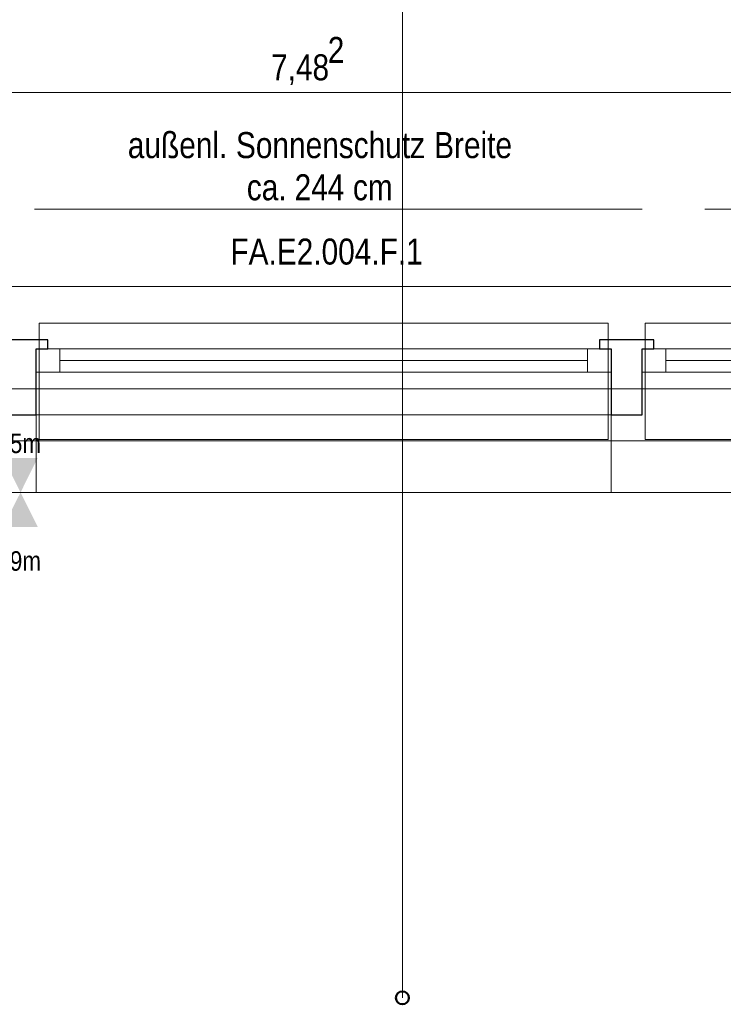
# Model space of a CAD drawing. Extents: x -420 to 300, y 62 to 1112.
# Tile 233 of 256: x -250 to -195, y 956 to 1032. Entities that reach past the tile are written whole.
import ezdxf
from ezdxf.lldxf.tags import DXFTag

# ---------------------------------------------------------------- set-up
doc = ezdxf.new("R2010")
doc.units = 0
doc.layers.get('0').update_dxf_attribs({"lineweight": 13})
for name, color, linetype, lineweight, true_color in [('30 -33 Aussenwände- 7 Fassade_ Elemente', 7, 'Continuous', 9, 0x00aacc), ('30 -35 Decken- 1 Konstruktion-Träger- Stahlbeton', 7, 'Continuous', 13, 0x33aa00), ('70 -72 Beschriftung- 1 Beschriftung allgemein', 7, 'Continuous', 9, 0xff6633), ('70 -75 Raumstempel-2 Verweislinie', 3, 'Continuous', 9, 0x00ff00), ('70 -76 Bemaßung- 2 Allgemein', 9, 'Continuous', 5, 0x808080)]:
    doc.layers.add(name, color=color, linetype=linetype, lineweight=lineweight, true_color=true_color)
doc.layers.add('30 -33 Aussenwände- 8 Sonnenschutz', color=7, linetype='Continuous', lineweight=9)
doc.layers.add('70 -71 Achsen- 1 Gebäudeachsen', color=7, linetype='STRICHPUNKT2-A06CPUWML0', lineweight=18)
doc.styles.get("Standard").update_dxf_attribs({"font": 'ARIALN.TTF'})
tags = doc.linetypes.add('grob-A06CPUWHL0', pattern=[14, 3, -8, 3]).pattern_tags.tags
tags[8:9] = [DXFTag(74, 4), DXFTag(75, 0), DXFTag(340, '0'), DXFTag(46, 0.0), DXFTag(50, 0.0), DXFTag(44, 0.0), DXFTag(45, 0.0)]
tags[6:7] = [DXFTag(74, 4), DXFTag(75, 0), DXFTag(340, '0'), DXFTag(46, 0.0), DXFTag(50, 0.0), DXFTag(44, 0.0), DXFTag(45, 0.0)]
tags[4:5] = [DXFTag(74, 4), DXFTag(75, 0), DXFTag(340, '0'), DXFTag(46, 0.0), DXFTag(50, 0.0), DXFTag(44, 0.0), DXFTag(45, 0.0)]
tags = doc.linetypes.add('STRICHPUNKT2-A06CPUWML0', pattern=[12.7, 6.35, -3.175, 0, -3.175]).pattern_tags.tags
tags[10:11] = [DXFTag(74, 4), DXFTag(75, 0), DXFTag(340, '0'), DXFTag(46, 0.0), DXFTag(50, 0.0), DXFTag(44, 0.0), DXFTag(45, 0.0)]
tags[8:9] = [DXFTag(74, 4), DXFTag(75, 0), DXFTag(340, '0'), DXFTag(46, 0.0), DXFTag(50, 0.0), DXFTag(44, 0.0), DXFTag(45, 0.0)]
tags[6:7] = [DXFTag(74, 4), DXFTag(75, 0), DXFTag(340, '0'), DXFTag(46, 0.0), DXFTag(50, 0.0), DXFTag(44, 0.0), DXFTag(45, 0.0)]
tags[4:5] = [DXFTag(74, 4), DXFTag(75, 0), DXFTag(340, '0'), DXFTag(46, 0.0), DXFTag(50, 0.0), DXFTag(44, 0.0), DXFTag(45, 0.0)]

# ---------------------------------------------------------------- blocks, each defined once
blk = doc.blocks.new('Referenz-A06CPUWNL0', base_point=(-395.238, 76.953))
at = {"layer": '30 -33 Aussenwände- 7 Fassade_ Elemente', "color": 0, "linetype": 'Continuous', "ltscale": 0.13}
for p, q in [((-151.698, 1011.393), (-300.898, 1011.393)), ((-248.531, 1006.553), (-204.064, 1006.553)), ((-248.531, 1004.753), (-248.531, 1006.553)), ((-204.064, 1006.553), (-204.064, 1004.753)), ((-201.664, 1006.553), (-157.198, 1006.553)), ((-201.664, 1004.753), (-201.664, 1006.553)), ((-204.064, 1004.753), (-248.531, 1004.753)), ((-157.198, 1004.753), (-201.664, 1004.753)), ((-248.531, 995.453), (-248.531, 1001.453)), ((-248.531, 1001.453), (-204.064, 1001.453)), ((-204.064, 1001.453), (-204.064, 995.453)), ((-297.798, 995.453), (-248.531, 995.453)), ((-204.064, 995.453), (-154.798, 995.453))]:
    blk.add_line(p, q, dxfattribs=at)
at = {"layer": '30 -33 Aussenwände- 7 Fassade_ Elemente', "color": 0}
for p, q in [((-248.297, 1006.553), (-248.297, 1008.553)), ((-248.297, 1008.553), (-204.297, 1008.553)), ((-204.297, 1008.553), (-204.297, 1006.553)), ((-201.431, 1006.553), (-201.431, 1008.553)), ((-201.431, 1008.553), (-157.431, 1008.553)), ((-248.297, 1006.553), (-246.697, 1006.553)), ((-248.297, 1004.753), (-248.297, 1006.553)), ((-246.697, 1006.553), (-205.897, 1006.553)), ((-246.697, 1004.753), (-246.697, 1006.553)), ((-205.897, 1006.553), (-205.897, 1004.753)), ((-204.297, 1006.553), (-205.897, 1006.553)), ((-204.297, 1004.753), (-204.297, 1006.553)), ((-201.431, 1006.553), (-199.831, 1006.553)), ((-201.431, 1004.753), (-201.431, 1006.553)), ((-199.831, 1006.553), (-159.031, 1006.553)), ((-199.831, 1004.753), (-199.831, 1006.553)), ((-205.897, 1005.653), (-246.697, 1005.653)), ((-159.031, 1005.653), (-199.831, 1005.653)), ((-248.297, 1004.753), (-248.297, 999.553)), ((-246.697, 1004.753), (-248.297, 1004.753)), ((-205.897, 1004.753), (-246.697, 1004.753)), ((-205.897, 1004.753), (-204.297, 1004.753)), ((-204.297, 999.553), (-204.297, 1004.753)), ((-201.431, 1004.753), (-201.431, 999.553)), ((-199.831, 1004.753), (-201.431, 1004.753)), ((-159.031, 1004.753), (-199.831, 1004.753)), ((-248.297, 999.553), (-204.297, 999.553)), ((-201.431, 999.553), (-157.431, 999.553))]:
    blk.add_line(p, q, dxfattribs=at)
at = {"layer": '30 -33 Aussenwände- 7 Fassade_ Elemente', "color": 0, "linetype": 'Continuous', "lineweight": 25, "ltscale": 0.25}
for p, q in [((-247.631, 1007.253), (-251.831, 1007.253)), ((-247.631, 1006.553), (-247.631, 1007.253)), ((-204.964, 1007.253), (-204.964, 1006.553)), ((-200.764, 1007.253), (-204.964, 1007.253)), ((-200.764, 1006.553), (-200.764, 1007.253)), ((-248.531, 1001.453), (-248.531, 1006.553)), ((-248.531, 1006.553), (-247.631, 1006.553)), ((-204.964, 1006.553), (-204.064, 1006.553)), ((-204.064, 1006.553), (-204.064, 1001.453)), ((-201.664, 1001.453), (-201.664, 1006.553)), ((-201.664, 1006.553), (-200.764, 1006.553)), ((-250.931, 1001.453), (-248.531, 1001.453)), ((-204.064, 1001.453), (-201.664, 1001.453))]:
    blk.add_line(p, q, dxfattribs=at)
at = {"layer": '30 -33 Aussenwände- 7 Fassade_ Elemente', "color": 0, "linetype": 'Continuous', "lineweight": 18, "ltscale": 0.18}
for p, q in [((-248.531, 1006.553), (-246.698, 1006.553)), ((-248.531, 1004.753), (-248.531, 1006.553)), ((-246.698, 1006.553), (-246.698, 1004.753)), ((-205.898, 1006.553), (-204.064, 1006.553)), ((-205.898, 1004.753), (-205.898, 1006.553)), ((-204.064, 1006.553), (-204.064, 1004.753)), ((-201.664, 1006.553), (-199.831, 1006.553)), ((-201.664, 1004.753), (-201.664, 1006.553)), ((-199.831, 1006.553), (-199.831, 1004.753)), ((-246.698, 1005.653), (-205.898, 1005.653)), ((-199.831, 1005.653), (-159.031, 1005.653)), ((-246.698, 1004.753), (-248.531, 1004.753)), ((-204.064, 1004.753), (-205.898, 1004.753)), ((-199.831, 1004.753), (-201.664, 1004.753))]:
    blk.add_line(p, q, dxfattribs=at)
at = {"layer": '30 -33 Aussenwände- 8 Sonnenschutz', "color": 0, "linetype": 'Continuous', "ltscale": 0.13}
for p, q in [((-201.664, 1017.36), (-248.664, 1017.36)), ((-149.818, 1017.36), (-196.818, 1017.36))]:
    blk.add_line(p, q, dxfattribs=at)
at = {"layer": '30 -35 Decken- 1 Konstruktion-Träger- Stahlbeton', "color": 0, "linetype": 'grob-A06CPUWHL0', "lineweight": -2, "ltscale": 0.13}
for p, q in [((-2.298, 1003.453), (-298.298, 1003.453)), ((-2.298, 995.453), (-298.298, 995.453))]:
    blk.add_line(p, q, dxfattribs=at)
at = {"layer": '70 -71 Achsen- 1 Gebäudeachsen', "color": 0, "linetype": 'STRICHPUNKT2-A06CPUWML0', "ltscale": 0.18}
blk.add_line((-387.238, 999.453), (76.501, 999.453), dxfattribs=at)
at = {"layer": '70 -75 Raumstempel-2 Verweislinie', "color": 0, "linetype": 'Continuous', "ltscale": 0.13}
blk.add_line((-220.201, 956.351), (-220.201, 1074.155), dxfattribs=at)
at = {"layer": '70 -75 Raumstempel-2 Verweislinie', "color": 0, "linetype": 'ByBlock', "lineweight": 50, "ltscale": 0.5}
blk.add_circle((-220.201, 956.351), 0.5, dxfattribs=at)
at = {"layer": '70 -76 Bemaßung- 2 Allgemein', "color": 0, "linetype": 'Continuous', "ltscale": 0.13}
blk.add_line((-153.858, 1026.393), (-301.377, 1026.393), dxfattribs=at)
at = {"layer": '70 -76 Bemaßung- 2 Allgemein', "color": 0, "lineweight": 0}
for points in [[(-248.399, 998.124), (-249.731, 995.453), (-251.069, 998.122)], [(-248.399, 992.783), (-249.731, 995.453), (-251.069, 992.785)]]:
    blk.add_solid(points, dxfattribs=at)
at = {"layer": '30 -33 Aussenwände- 8 Sonnenschutz', "color": 0, "linetype": 'Continuous', "ltscale": 0.13, "char_height": 2.01377, "attachment_point": 1}
for s, insert in [('{\\fArial Narrow;außenl.}', (-241.434, 1023.327)), ('{\\fArial Narrow;Sonnenschutz}', (-233.073, 1023.327)), ('{\\fArial Narrow;Breite}', (-217.748, 1023.327)), ('{\\fArial Narrow;244}', (-228.539, 1020.065)), ('{\\fArial Narrow;ca.}', (-232.234, 1020.065)), ('{\\fArial Narrow;cm}', (-224.025, 1020.065))]:
    blk.add_mtext(s, dxfattribs=dict(at, insert=insert))
at = {"layer": '70 -72 Beschriftung- 1 Beschriftung allgemein', "color": 0, "linetype": 'Continuous', "ltscale": 0.13, "insert": (-233.503, 1015.091), "char_height": 2.01377, "attachment_point": 1}
blk.add_mtext('{\\fArial Narrow;FA.E2.004.F.1}', dxfattribs=at)
at = {"layer": '70 -76 Bemaßung- 2 Allgemein', "color": 0, "linetype": 'Continuous', "ltscale": 0.13, "attachment_point": 1}
for s, insert, char_height in [('{\\fArial Narrow;2}', (-225.974, 1030.687), 2.01377), ('{\\fArial Narrow;7,48}', (-230.36, 1029.345), 2.01377), ('{\\fArial Narrow;UK UZ +11,90m/2,85m}', (-265.891, 1000.004), 1.51033), ('{\\fArial Narrow;UK RD +12,24m/3,19m}', (-266.083, 990.903), 1.51033)]:
    blk.add_mtext(s, dxfattribs=dict(at, insert=insert, char_height=char_height))

msp = doc.modelspace()

# ---------------------------------------------------------------- block references
at = {"color": 8, "lineweight": 13, "ltscale": 0.13, "true_color": 0x808080}
msp.add_blockref('Referenz-A06CPUWNL0', (-395.238, 76.953), dxfattribs=at)

doc.saveas('drawing.dxf')
